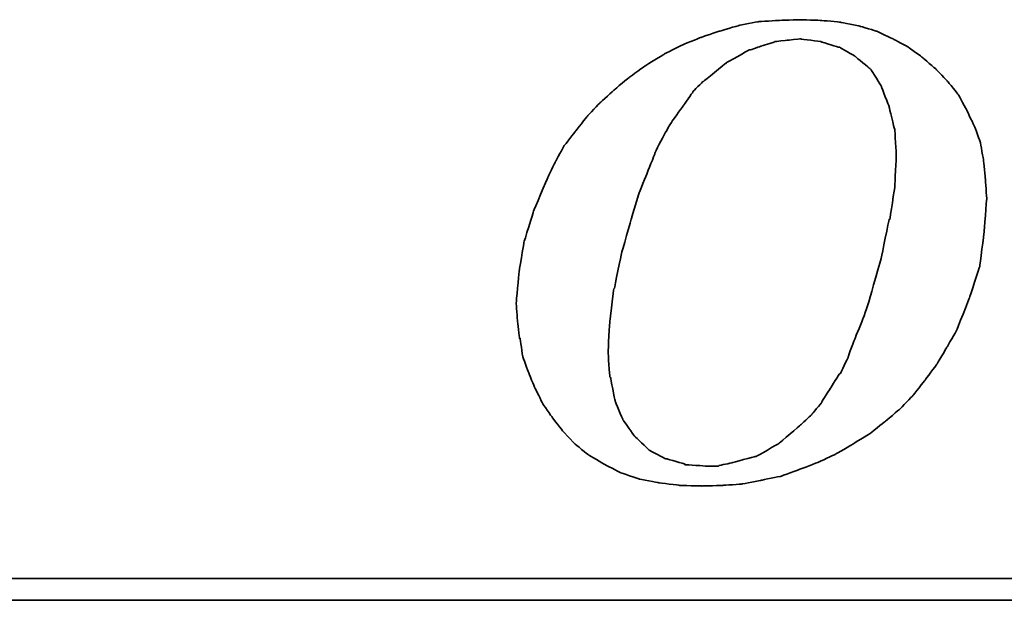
# Model space of a CAD drawing. Header units: millimetres. Extents: x 1204 to 1347, y 462 to 564.
# Tile 32 of 48: x 1321.43 to 1323.24, y 521.07 to 522.14. Entities that reach past the tile are written whole.
import ezdxf

# ---------------------------------------------------------------- set-up
doc = ezdxf.new("R2010")
doc.units = ezdxf.units.MM
doc.header["$LTSCALE"] = 0.1
doc.layers.add('DIM', color=4, linetype='CONTINUOUS')
doc.layers.add('layer 1', color=7, linetype='CONTINUOUS')

# ---------------------------------------------------------------- blocks, each defined once
blk = doc.blocks.new('TBI MOTION logo(完整正式版)')
at = {"layer": 'layer 1', "color": 22, "lineweight": 35}
for points, knots in [([(-11.34375, -6.98375), (-11.34375, -6.98375), (-10.91375, -7.43875), (-10.91375, -7.43875), (-10.91375, -7.43875), (-10.91375, -7.43875), (-10.38625, -7.87125), (-10.38625, -7.87125), (-10.38625, -7.87125), (-10.38625, -7.87125), (-9.81125, -8.20375), (-9.81125, -8.20375), (-9.81125, -8.20375), (-9.81125, -8.20375), (-9.21125, -8.51875), (-9.21125, -8.51875), (-9.21125, -8.51875), (-9.21125, -8.51875), (-8.51625, -8.75875), (-8.51625, -8.75875), (-8.51625, -8.75875), (-8.51625, -8.75875), (-7.77125, -8.90375), (-7.77125, -8.90375), (-7.77125, -8.90375), (-7.77125, -8.90375), (-6.97875, -8.99875), (-6.97875, -8.99875), (-6.97875, -8.99875), (-6.97875, -8.99875), (-6.14125, -9.02375), (-6.14125, -9.02375), (-6.14125, -9.02375), (-6.14125, -9.02375), (-5.37125, -8.99875), (-5.37125, -8.99875), (-5.37125, -8.99875), (-5.37125, -8.99875), (-4.65375, -8.94875), (-4.65375, -8.94875), (-4.65375, -8.94875), (-4.65375, -8.94875), (-3.93375, -8.80625), (-3.93375, -8.80625), (-3.93375, -8.80625), (-3.93375, -8.80625), (-3.21375, -8.66375), (-3.21375, -8.66375), (-3.21375, -8.66375), (-3.21375, -8.66375), (-2.49375, -8.39875), (-2.49375, -8.39875), (-2.49375, -8.39875), (-2.49375, -8.39875), (-1.79875, -8.13375), (-1.79875, -8.13375), (-1.79875, -8.13375), (-1.79875, -8.13375), (-1.17375, -7.84375), (-1.17375, -7.84375), (-1.17375, -7.84375), (-1.17375, -7.84375), (-0.52375, -7.46375), (-0.52375, -7.46375), (-0.52375, -7.46375), (-0.52375, -7.46375), (0.10124, -7.07875), (0.10124, -7.07875), (0.10124, -7.07875), (0.10124, -7.07875), (0.67625, -6.62375), (0.67625, -6.62375), (0.67625, -6.62375), (0.67625, -6.62375), (1.24874, -6.14375), (1.24874, -6.14375), (1.24874, -6.14375), (1.24874, -6.14375), (1.72874, -5.64125), (1.72874, -5.64125), (1.72874, -5.64125), (1.72874, -5.64125), (2.18624, -5.06375), (2.18624, -5.06375), (2.18624, -5.06375), (2.18624, -5.06375), (2.61625, -4.48874), (2.61625, -4.48874), (2.61625, -4.48874), (2.61625, -4.48874), (3.00125, -3.83874), (3.00125, -3.83874), (3.00125, -3.83874), (3.00125, -3.83874), (3.36124, -3.21374), (3.36124, -3.21374), (3.36124, -3.21374), (3.36124, -3.21374), (3.84374, -1.99125), (3.84374, -1.99125), (3.84374, -1.99125), (3.84374, -1.99125), (4.22625, -0.81875), (4.22625, -0.81875), (4.22625, -0.81875), (4.22625, -0.81875), (4.39125, 0.45624), (4.39125, 0.45624), (4.39125, 0.45624), (4.39125, 0.45624), (4.48874, 1.70124), (4.48874, 1.70124), (4.48874, 1.70124), (4.48874, 1.70124), (4.43874, 2.44625), (4.43874, 2.44625), (4.43874, 2.44625), (4.43874, 2.44625), (4.36874, 3.14125), (4.36874, 3.14125), (4.36874, 3.14125), (4.36874, 3.14125), (4.25125, 3.81125), (4.25125, 3.81125), (4.25125, 3.81125), (4.25125, 3.81125), (4.03124, 4.41125), (4.03124, 4.41125), (4.03124, 4.41125), (4.03124, 4.41125), (3.74374, 5.01125), (3.74374, 5.01125), (3.74374, 5.01125), (3.74374, 5.01125), (3.43124, 5.58875), (3.43124, 5.58875), (3.43124, 5.58875), (3.43124, 5.58875), (3.02625, 6.09125), (3.02625, 6.09125), (3.02625, 6.09125), (3.02625, 6.09125), (2.59374, 6.54875), (2.59374, 6.54875), (2.59374, 6.54875), (2.59374, 6.54875), (2.09124, 6.98125), (2.09124, 6.98125), (2.09124, 6.98125), (2.09124, 6.98125), (1.56124, 7.36625), (1.56124, 7.36625), (1.56124, 7.36625), (1.56124, 7.36625), (0.98624, 7.67625), (0.98624, 7.67625), (0.98624, 7.67625), (0.98624, 7.67625), (0.38624, 7.96375), (0.38624, 7.96375), (0.38624, 7.96375), (0.38624, 7.96375), (-0.25875, 8.15625), (-0.25875, 8.15625), (-0.25875, 8.15625), (-0.25875, 8.15625), (-0.98125, 8.30125), (-0.98125, 8.30125), (-0.98125, 8.30125), (-0.98125, 8.30125), (-1.70124, 8.37125), (-1.70124, 8.37125), (-1.70124, 8.37125), (-1.70124, 8.37125), (-2.49375, 8.39624), (-2.49375, 8.39624), (-2.49375, 8.39624), (-2.49375, 8.39624), (-3.28625, 8.37125), (-3.28625, 8.37125), (-3.28625, 8.37125), (-3.28625, 8.37125), (-4.05125, 8.32125), (-4.05125, 8.32125), (-4.05125, 8.32125), (-4.05125, 8.32125), (-4.77375, 8.18125), (-4.77375, 8.18125), (-4.77375, 8.18125), (-4.77375, 8.18125), (-5.51625, 7.96375), (-5.51625, 7.96375), (-5.51625, 7.96375), (-5.51625, 7.96375), (-6.21125, 7.72625), (-6.21125, 7.72625), (-6.21125, 7.72625), (-6.21125, 7.72625), (-6.92875, 7.43625), (-6.92875, 7.43625), (-6.92875, 7.43625), (-6.92875, 7.43625), (-7.57875, 7.10125), (-7.57875, 7.10125), (-7.57875, 7.10125), (-7.57875, 7.10125), (-8.24875, 6.69125), (-8.24875, 6.69125), (-8.24875, 6.69125), (-8.24875, 6.69125), (-8.84875, 6.26125), (-8.84875, 6.26125), (-8.84875, 6.26125), (-8.84875, 6.26125), (-9.42625, 5.78125), (-9.42625, 5.78125), (-9.42625, 5.78125), (-9.42625, 5.78125), (-9.95375, 5.30125), (-9.95375, 5.30125), (-9.95375, 5.30125), (-9.95375, 5.30125), (-10.43375, 4.79624), (-10.43375, 4.79624), (-10.43375, 4.79624), (-10.43375, 4.79624), (-10.88875, 4.22125), (-10.88875, 4.22125), (-10.88875, 4.22125), (-10.88875, 4.22125), (-11.29875, 3.69375), (-11.29875, 3.69375), (-11.29875, 3.69375), (-11.29875, 3.69375), (-11.63375, 3.09125), (-11.63375, 3.09125), (-11.63375, 3.09125), (-11.63375, 3.09125), (-11.91875, 2.49625), (-11.91875, 2.49625), (-11.91875, 2.49625), (-11.91875, 2.49625), (-12.44875, 1.24625), (-12.44875, 1.24625), (-12.44875, 1.24625), (-12.44875, 1.24625), (-12.80875, 0.06874), (-12.80875, 0.06874), (-12.80875, 0.06874), (-12.80875, 0.06874), (-12.99875, -1.07875), (-12.99875, -1.07875), (-12.99875, -1.07875), (-12.99875, -1.07875), (-13.09375, -2.18375), (-13.09375, -2.18375), (-13.09375, -2.18375), (-13.09375, -2.18375), (-13.04875, -2.85375), (-13.04875, -2.85375), (-13.04875, -2.85375), (-13.04875, -2.85375), (-12.97375, -3.50375), (-12.97375, -3.50375), (-12.97375, -3.50375), (-12.97375, -3.50375), (-12.95375, -3.50375), (-12.95375, -3.50375), (-12.95375, -3.50375), (-12.95375, -3.50375), (-12.85375, -4.17375), (-12.85375, -4.17375), (-12.85375, -4.17375), (-12.85375, -4.17375), (-12.63875, -4.77624), (-12.63875, -4.77624), (-12.63875, -4.77624), (-12.63875, -4.77624), (-12.39875, -5.35125), (-12.39875, -5.35125), (-12.39875, -5.35125), (-12.39875, -5.35125), (-12.11375, -5.92875), (-12.11375, -5.92875), (-12.11375, -5.92875), (-12.11375, -5.92875), (-11.75375, -6.45375), (-11.75375, -6.45375), (-11.75375, -6.45375), (-11.75375, -6.45375), (-11.34375, -6.98375), (-11.34375, -6.98375)], [0, 0, 0, 0, 0.01369863, 0.01369863, 0.01369863, 0.01369864, 0.02739726, 0.02739726, 0.02739726, 0.02739727, 0.04109589, 0.04109589, 0.04109589, 0.0410959, 0.05479452, 0.05479452, 0.05479452, 0.05479453, 0.06849315, 0.06849315, 0.06849315, 0.06849316, 0.08219178, 0.08219178, 0.08219178, 0.08219179, 0.09589041, 0.09589041, 0.09589041, 0.09589042, 0.10958904, 0.10958904, 0.10958904, 0.10958905, 0.12328767, 0.12328767, 0.12328767, 0.12328768, 0.1369863, 0.1369863, 0.1369863, 0.13698631, 0.15068493, 0.15068493, 0.15068493, 0.15068494, 0.16438356, 0.16438356, 0.16438356, 0.16438357, 0.17808219, 0.17808219, 0.17808219, 0.1780822, 0.19178082, 0.19178082, 0.19178082, 0.19178083, 0.20547945, 0.20547945, 0.20547945, 0.20547946, 0.21917808, 0.21917808, 0.21917808, 0.21917809, 0.23287671, 0.23287671, 0.23287671, 0.23287672, 0.24657534, 0.24657534, 0.24657534, 0.24657535, 0.26027397, 0.26027397, 0.26027397, 0.26027398, 0.2739726, 0.2739726, 0.2739726, 0.27397261, 0.28767123, 0.28767123, 0.28767123, 0.28767124, 0.30136986, 0.30136986, 0.30136986, 0.30136987, 0.31506849, 0.31506849, 0.31506849, 0.3150685, 0.32876712, 0.32876712, 0.32876712, 0.32876713, 0.34246575, 0.34246575, 0.34246575, 0.34246576, 0.35616438, 0.35616438, 0.35616438, 0.35616439, 0.36986301, 0.36986301, 0.36986301, 0.36986302, 0.38356164, 0.38356164, 0.38356164, 0.38356165, 0.39726027, 0.39726027, 0.39726027, 0.39726028, 0.4109589, 0.4109589, 0.4109589, 0.41095891, 0.42465753, 0.42465753, 0.42465753, 0.42465754, 0.43835616, 0.43835616, 0.43835616, 0.43835617, 0.45205479, 0.45205479, 0.45205479, 0.4520548, 0.46575342, 0.46575342, 0.46575342, 0.46575343, 0.47945205, 0.47945205, 0.47945205, 0.47945206, 0.49315068, 0.49315068, 0.49315068, 0.49315069, 0.50684932, 0.50684932, 0.50684932, 0.50684933, 0.52054795, 0.52054795, 0.52054795, 0.52054796, 0.53424658, 0.53424658, 0.53424658, 0.53424659, 0.54794521, 0.54794521, 0.54794521, 0.54794522, 0.56164384, 0.56164384, 0.56164384, 0.56164385, 0.57534247, 0.57534247, 0.57534247, 0.57534248, 0.5890411, 0.5890411, 0.5890411, 0.58904111, 0.60273973, 0.60273973, 0.60273973, 0.60273974, 0.61643836, 0.61643836, 0.61643836, 0.61643837, 0.63013699, 0.63013699, 0.63013699, 0.630137, 0.64383562, 0.64383562, 0.64383562, 0.64383563, 0.65753425, 0.65753425, 0.65753425, 0.65753426, 0.67123288, 0.67123288, 0.67123288, 0.67123289, 0.68493151, 0.68493151, 0.68493151, 0.68493152, 0.69863014, 0.69863014, 0.69863014, 0.69863015, 0.71232877, 0.71232877, 0.71232877, 0.71232878, 0.7260274, 0.7260274, 0.7260274, 0.72602741, 0.73972603, 0.73972603, 0.73972603, 0.73972604, 0.75342466, 0.75342466, 0.75342466, 0.75342467, 0.76712329, 0.76712329, 0.76712329, 0.7671233, 0.78082192, 0.78082192, 0.78082192, 0.78082193, 0.79452055, 0.79452055, 0.79452055, 0.79452056, 0.80821918, 0.80821918, 0.80821918, 0.80821919, 0.82191781, 0.82191781, 0.82191781, 0.82191782, 0.83561644, 0.83561644, 0.83561644, 0.83561645, 0.84931507, 0.84931507, 0.84931507, 0.84931508, 0.8630137, 0.8630137, 0.8630137, 0.86301371, 0.87671233, 0.87671233, 0.87671233, 0.87671234, 0.89041096, 0.89041096, 0.89041096, 0.89041097, 0.90410959, 0.90410959, 0.90410959, 0.9041096, 0.91780822, 0.91780822, 0.91780822, 0.91780823, 0.93150685, 0.93150685, 0.93150685, 0.93150686, 0.94520548, 0.94520548, 0.94520548, 0.94520549, 0.95890411, 0.95890411, 0.95890411, 0.95890412, 0.97260274, 0.97260274, 0.97260274, 0.97260275, 0.98630137, 0.98630137, 0.98630137, 0.98630138, 1, 1, 1, 1]), ([(-8.77875, 1.03124), (-8.77875, 1.03124), (-8.51625, 1.89625), (-8.51625, 1.89625), (-8.51625, 1.89625), (-8.51625, 1.89625), (-8.20375, 2.66375), (-8.20375, 2.66375), (-8.20375, 2.66375), (-8.20375, 2.66375), (-7.91625, 3.38125), (-7.91625, 3.38125), (-7.91625, 3.38125), (-7.91625, 3.38125), (-7.91625, 3.40624), (-7.91625, 3.40624), (-7.91625, 3.40624), (-7.91625, 3.40624), (-7.57875, 4.07624), (-7.57875, 4.07624), (-7.57875, 4.07624), (-7.57875, 4.07624), (-7.24375, 4.65125), (-7.24375, 4.65125), (-7.24375, 4.65125), (-7.24375, 4.65125), (-7.21875, 4.65125), (-7.21875, 4.65125), (-7.21875, 4.65125), (-7.21875, 4.65125), (-7.21875, 4.67624), (-7.21875, 4.67624), (-7.21875, 4.67624), (-7.21875, 4.67624), (-6.83625, 5.20375), (-6.83625, 5.20375), (-6.83625, 5.20375), (-6.83625, 5.20375), (-6.49875, 5.68625), (-6.49875, 5.68625), (-6.49875, 5.68625), (-6.49875, 5.68625), (-6.49875, 5.70625), (-6.49875, 5.70625), (-6.49875, 5.70625), (-6.49875, 5.70625), (-6.11625, 6.09125), (-6.11625, 6.09125), (-6.11625, 6.09125), (-6.11625, 6.09125), (-6.09125, 6.09125), (-6.09125, 6.09125), (-6.09125, 6.09125), (-6.09125, 6.09125), (-5.27375, 6.76625), (-5.27375, 6.76625), (-5.27375, 6.76625), (-5.27375, 6.76625), (-5.24875, 6.76625), (-5.24875, 6.76625), (-5.24875, 6.76625), (-5.24875, 6.76625), (-5.24875, 6.78625), (-5.24875, 6.78625), (-5.24875, 6.78625), (-5.24875, 6.78625), (-4.38875, 7.26624), (-4.38875, 7.26624), (-4.38875, 7.26624), (-4.38875, 7.26624), (-4.36125, 7.26624), (-4.36125, 7.26624), (-4.36125, 7.26624), (-4.36125, 7.26624), (-3.93375, 7.41125), (-3.93375, 7.41125), (-3.93375, 7.41125), (-3.93375, 7.41125), (-3.47375, 7.55625), (-3.47375, 7.55625), (-3.47375, 7.55625), (-3.47375, 7.55625), (-3.45375, 7.55625), (-3.45375, 7.55625), (-3.45375, 7.55625), (-3.45375, 7.55625), (-3.42875, 7.58124), (-3.42875, 7.58124), (-3.42875, 7.58124), (-3.42875, 7.58124), (-2.97375, 7.62625), (-2.97375, 7.62625), (-2.97375, 7.62625), (-2.97375, 7.62625), (-2.49375, 7.67625), (-2.49375, 7.67625), (-2.49375, 7.67625), (-2.49375, 7.67625), (-2.46875, 7.67625), (-2.46875, 7.67625), (-2.46875, 7.67625), (-2.46875, 7.67625), (-1.70124, 7.58124), (-1.70124, 7.58124), (-1.70124, 7.58124), (-1.70124, 7.58124), (-1.67875, 7.55625), (-1.67875, 7.55625), (-1.67875, 7.55625), (-1.67875, 7.55625), (-1.65375, 7.55625), (-1.65375, 7.55625), (-1.65375, 7.55625), (-1.65375, 7.55625), (-1.03125, 7.36625), (-1.03125, 7.36625), (-1.03125, 7.36625), (-1.03125, 7.36625), (-1.00625, 7.36625), (-1.00625, 7.36625), (-1.00625, 7.36625), (-1.00625, 7.36625), (-0.43124, 7.02624), (-0.43124, 7.02624), (-0.43124, 7.02624), (-0.43124, 7.02624), (-0.40625, 7.00624), (-0.40625, 7.00624), (-0.40625, 7.00624), (-0.40625, 7.00624), (0.12124, 6.57124), (0.12124, 6.57124), (0.12124, 6.57124), (0.12124, 6.57124), (0.14624, 6.54875), (0.14624, 6.54875), (0.14624, 6.54875), (0.14624, 6.54875), (0.17124, 6.52375), (0.17124, 6.52375), (0.17124, 6.52375), (0.17124, 6.52375), (0.55625, 5.89875), (0.55625, 5.89875), (0.55625, 5.89875), (0.55625, 5.89875), (0.55625, 5.87625), (0.55625, 5.87625), (0.55625, 5.87625), (0.55625, 5.87625), (0.84124, 5.15625), (0.84124, 5.15625), (0.84124, 5.15625), (0.84124, 5.15625), (0.84124, 5.13125), (0.84124, 5.13125), (0.84124, 5.13125), (0.84124, 5.13125), (1.03624, 4.31875), (1.03624, 4.31875), (1.03624, 4.31875), (1.03624, 4.31875), (1.05624, 4.31875), (1.05624, 4.31875), (1.05624, 4.31875), (1.05624, 4.31875), (1.05624, 4.29125), (1.05624, 4.29125), (1.05624, 4.29125), (1.05624, 4.29125), (1.10625, 3.33125), (1.10625, 3.33125), (1.10625, 3.33125), (1.10625, 3.33125), (1.10625, 3.30875), (1.10625, 3.30875), (1.10625, 3.30875), (1.10625, 3.30875), (1.05624, 2.20624), (1.05624, 2.20624), (1.05624, 2.20624), (1.05624, 2.20624), (1.05624, 2.18124), (1.05624, 2.18124), (1.05624, 2.18124), (1.05624, 2.18124), (0.86624, 0.93624), (0.86624, 0.93624), (0.86624, 0.93624), (0.86624, 0.93624), (0.84124, 0.93624), (0.84124, 0.93624), (0.84124, 0.93624), (0.84124, 0.93624), (0.55625, -0.45874), (0.55625, -0.45874), (0.55625, -0.45874), (0.55625, -0.45874), (0.12124, -1.99125), (0.12124, -1.99125), (0.12124, -1.99125), (0.12124, -1.99125), (0.12124, -2.01874), (0.12124, -2.01874), (0.12124, -2.01874), (0.12124, -2.01874), (-0.13874, -2.78375), (-0.13874, -2.78375), (-0.13874, -2.78375), (-0.13874, -2.78375), (-0.43124, -3.50375), (-0.43124, -3.50375), (-0.43124, -3.50375), (-0.43124, -3.50375), (-0.69375, -4.19875), (-0.69375, -4.19875), (-0.69375, -4.19875), (-0.69375, -4.19875), (-0.69375, -4.22375), (-0.69375, -4.22375), (-0.69375, -4.22375), (-0.69375, -4.22375), (-0.98125, -4.82374), (-0.98125, -4.82374), (-0.98125, -4.82374), (-0.98125, -4.82374), (-1.00625, -4.82374), (-1.00625, -4.82374), (-1.00625, -4.82374), (-1.00625, -4.82374), (-1.33875, -5.35125), (-1.33875, -5.35125), (-1.33875, -5.35125), (-1.33875, -5.35125), (-1.67875, -5.87875), (-1.67875, -5.87875), (-1.67875, -5.87875), (-1.67875, -5.87875), (-1.67875, -5.90375), (-1.67875, -5.90375), (-1.67875, -5.90375), (-1.67875, -5.90375), (-2.05875, -6.35875), (-2.05875, -6.35875), (-2.05875, -6.35875), (-2.05875, -6.35875), (-2.08375, -6.38375), (-2.08375, -6.38375), (-2.08375, -6.38375), (-2.08375, -6.38375), (-2.46875, -6.74375), (-2.46875, -6.74375), (-2.46875, -6.74375), (-2.46875, -6.74375), (-3.25875, -7.41625), (-3.25875, -7.41625), (-3.25875, -7.41625), (-3.25875, -7.41625), (-3.28625, -7.43875), (-3.28625, -7.43875), (-3.28625, -7.43875), (-3.28625, -7.43875), (-4.12375, -7.91875), (-4.12375, -7.91875), (-4.12375, -7.91875), (-4.12375, -7.91875), (-4.14875, -7.91875), (-4.14875, -7.91875), (-4.14875, -7.91875), (-4.14875, -7.91875), (-4.17125, -7.91875), (-4.17125, -7.91875), (-4.17125, -7.91875), (-4.17125, -7.91875), (-5.03375, -8.15875), (-5.03375, -8.15875), (-5.03375, -8.15875), (-5.03375, -8.15875), (-5.51625, -8.25625), (-5.51625, -8.25625), (-5.51625, -8.25625), (-5.51625, -8.25625), (-5.54125, -8.27875), (-5.54125, -8.27875), (-5.54125, -8.27875), (-5.54125, -8.27875), (-5.56375, -8.27875), (-5.56375, -8.27875), (-5.56375, -8.27875), (-5.56375, -8.27875), (-5.99625, -8.27875), (-5.99625, -8.27875), (-5.99625, -8.27875), (-5.99625, -8.27875), (-6.76375, -8.23125), (-6.76375, -8.23125), (-6.76375, -8.23125), (-6.76375, -8.23125), (-6.78875, -8.23125), (-6.78875, -8.23125), (-6.78875, -8.23125), (-6.78875, -8.23125), (-6.78875, -8.20375), (-6.78875, -8.20375), (-6.78875, -8.20375), (-6.78875, -8.20375), (-7.45875, -8.01375), (-7.45875, -8.01375), (-7.45875, -8.01375), (-7.45875, -8.01375), (-7.48375, -8.01375), (-7.48375, -8.01375), (-7.48375, -8.01375), (-7.48375, -8.01375), (-7.50875, -8.01375), (-7.50875, -8.01375), (-7.50875, -8.01375), (-7.50875, -8.01375), (-8.13125, -7.67875), (-8.13125, -7.67875), (-8.13125, -7.67875), (-8.13125, -7.67875), (-8.15625, -7.65375), (-8.15625, -7.65375), (-8.15625, -7.65375), (-8.15625, -7.65375), (-8.65875, -7.17375), (-8.65875, -7.17375), (-8.65875, -7.17375), (-8.65875, -7.17375), (-8.68375, -7.14875), (-8.68375, -7.14875), (-8.68375, -7.14875), (-8.68375, -7.14875), (-9.08875, -6.57375), (-9.08875, -6.57375), (-9.08875, -6.57375), (-9.08875, -6.57375), (-9.11375, -6.54875), (-9.11375, -6.54875), (-9.11375, -6.54875), (-9.11375, -6.54875), (-9.11375, -6.52875), (-9.11375, -6.52875), (-9.11375, -6.52875), (-9.11375, -6.52875), (-9.40375, -5.85375), (-9.40375, -5.85375), (-9.40375, -5.85375), (-9.40375, -5.85375), (-9.40375, -5.82875), (-9.40375, -5.82875), (-9.40375, -5.82875), (-9.40375, -5.82875), (-9.56875, -4.96875), (-9.56875, -4.96875), (-9.56875, -4.96875), (-9.56875, -4.96875), (-9.59375, -4.94375), (-9.59375, -4.94375), (-9.59375, -4.94375), (-9.59375, -4.94375), (-9.66375, -4.03375), (-9.66375, -4.03375), (-9.66375, -4.03375), (-9.66375, -4.03375), (-9.66375, -4.00875), (-9.66375, -4.00875), (-9.66375, -4.00875), (-9.66375, -4.00875), (-9.59375, -2.85375), (-9.59375, -2.85375), (-9.59375, -2.85375), (-9.59375, -2.85375), (-9.45125, -1.65875), (-9.45125, -1.65875), (-9.45125, -1.65875), (-9.45125, -1.65875), (-9.42625, -1.63375), (-9.42625, -1.63375), (-9.42625, -1.63375), (-9.42625, -1.63375), (-9.16125, -0.33875), (-9.16125, -0.33875), (-9.16125, -0.33875), (-9.16125, -0.33875), (-8.77875, 1.00624), (-8.77875, 1.00624), (-8.77875, 1.00624), (-8.77875, 1.00624), (-8.77875, 1.03124), (-8.77875, 1.03124)], [0, 0, 0, 0, 0.01020408, 0.01020408, 0.01020408, 0.01020409, 0.02040816, 0.02040816, 0.02040816, 0.02040817, 0.03061224, 0.03061224, 0.03061224, 0.03061225, 0.04081633, 0.04081633, 0.04081633, 0.04081634, 0.05102041, 0.05102041, 0.05102041, 0.05102042, 0.06122449, 0.06122449, 0.06122449, 0.0612245, 0.07142857, 0.07142857, 0.07142857, 0.07142858, 0.08163265, 0.08163265, 0.08163265, 0.08163266, 0.09183673, 0.09183673, 0.09183673, 0.09183674, 0.10204082, 0.10204082, 0.10204082, 0.10204083, 0.1122449, 0.1122449, 0.1122449, 0.11224491, 0.12244898, 0.12244898, 0.12244898, 0.12244899, 0.13265306, 0.13265306, 0.13265306, 0.13265307, 0.14285714, 0.14285714, 0.14285714, 0.14285715, 0.15306122, 0.15306122, 0.15306122, 0.15306123, 0.16326531, 0.16326531, 0.16326531, 0.16326532, 0.17346939, 0.17346939, 0.17346939, 0.1734694, 0.18367347, 0.18367347, 0.18367347, 0.18367348, 0.19387755, 0.19387755, 0.19387755, 0.19387756, 0.20408163, 0.20408163, 0.20408163, 0.20408164, 0.21428571, 0.21428571, 0.21428571, 0.21428572, 0.2244898, 0.2244898, 0.2244898, 0.22448981, 0.23469388, 0.23469388, 0.23469388, 0.23469389, 0.24489796, 0.24489796, 0.24489796, 0.24489797, 0.25510204, 0.25510204, 0.25510204, 0.25510205, 0.26530612, 0.26530612, 0.26530612, 0.26530613, 0.2755102, 0.2755102, 0.2755102, 0.27551021, 0.28571429, 0.28571429, 0.28571429, 0.2857143, 0.29591837, 0.29591837, 0.29591837, 0.29591838, 0.30612245, 0.30612245, 0.30612245, 0.30612246, 0.31632653, 0.31632653, 0.31632653, 0.31632654, 0.32653061, 0.32653061, 0.32653061, 0.32653062, 0.33673469, 0.33673469, 0.33673469, 0.3367347, 0.34693878, 0.34693878, 0.34693878, 0.34693879, 0.35714286, 0.35714286, 0.35714286, 0.35714287, 0.36734694, 0.36734694, 0.36734694, 0.36734695, 0.37755102, 0.37755102, 0.37755102, 0.37755103, 0.3877551, 0.3877551, 0.3877551, 0.38775511, 0.39795918, 0.39795918, 0.39795918, 0.39795919, 0.40816327, 0.40816327, 0.40816327, 0.40816328, 0.41836735, 0.41836735, 0.41836735, 0.41836736, 0.42857143, 0.42857143, 0.42857143, 0.42857144, 0.43877551, 0.43877551, 0.43877551, 0.43877552, 0.44897959, 0.44897959, 0.44897959, 0.4489796, 0.45918367, 0.45918367, 0.45918367, 0.45918368, 0.46938776, 0.46938776, 0.46938776, 0.46938777, 0.47959184, 0.47959184, 0.47959184, 0.47959185, 0.48979592, 0.48979592, 0.48979592, 0.48979593, 0.5, 0.5, 0.5, 0.50000001, 0.51020408, 0.51020408, 0.51020408, 0.51020409, 0.52040816, 0.52040816, 0.52040816, 0.52040817, 0.53061224, 0.53061224, 0.53061224, 0.53061225, 0.54081633, 0.54081633, 0.54081633, 0.54081634, 0.55102041, 0.55102041, 0.55102041, 0.55102042, 0.56122449, 0.56122449, 0.56122449, 0.5612245, 0.57142857, 0.57142857, 0.57142857, 0.57142858, 0.58163265, 0.58163265, 0.58163265, 0.58163266, 0.59183673, 0.59183673, 0.59183673, 0.59183674, 0.60204082, 0.60204082, 0.60204082, 0.60204083, 0.6122449, 0.6122449, 0.6122449, 0.61224491, 0.62244898, 0.62244898, 0.62244898, 0.62244899, 0.63265306, 0.63265306, 0.63265306, 0.63265307, 0.64285714, 0.64285714, 0.64285714, 0.64285715, 0.65306122, 0.65306122, 0.65306122, 0.65306123, 0.66326531, 0.66326531, 0.66326531, 0.66326532, 0.67346939, 0.67346939, 0.67346939, 0.6734694, 0.68367347, 0.68367347, 0.68367347, 0.68367348, 0.69387755, 0.69387755, 0.69387755, 0.69387756, 0.70408163, 0.70408163, 0.70408163, 0.70408164, 0.71428571, 0.71428571, 0.71428571, 0.71428572, 0.7244898, 0.7244898, 0.7244898, 0.72448981, 0.73469388, 0.73469388, 0.73469388, 0.73469389, 0.74489796, 0.74489796, 0.74489796, 0.74489797, 0.75510204, 0.75510204, 0.75510204, 0.75510205, 0.76530612, 0.76530612, 0.76530612, 0.76530613, 0.7755102, 0.7755102, 0.7755102, 0.77551021, 0.78571429, 0.78571429, 0.78571429, 0.7857143, 0.79591837, 0.79591837, 0.79591837, 0.79591838, 0.80612245, 0.80612245, 0.80612245, 0.80612246, 0.81632653, 0.81632653, 0.81632653, 0.81632654, 0.82653061, 0.82653061, 0.82653061, 0.82653062, 0.83673469, 0.83673469, 0.83673469, 0.8367347, 0.84693878, 0.84693878, 0.84693878, 0.84693879, 0.85714286, 0.85714286, 0.85714286, 0.85714287, 0.86734694, 0.86734694, 0.86734694, 0.86734695, 0.87755102, 0.87755102, 0.87755102, 0.87755103, 0.8877551, 0.8877551, 0.8877551, 0.88775511, 0.89795918, 0.89795918, 0.89795918, 0.89795919, 0.90816327, 0.90816327, 0.90816327, 0.90816328, 0.91836735, 0.91836735, 0.91836735, 0.91836736, 0.92857143, 0.92857143, 0.92857143, 0.92857144, 0.93877551, 0.93877551, 0.93877551, 0.93877552, 0.94897959, 0.94897959, 0.94897959, 0.9489796, 0.95918367, 0.95918367, 0.95918367, 0.95918368, 0.96938776, 0.96938776, 0.96938776, 0.96938777, 0.97959184, 0.97959184, 0.97959184, 0.97959185, 0.98979592, 0.98979592, 0.98979592, 0.98979593, 1, 1, 1, 1]), ([(75.90875, -9.47875), (75.90875, -9.47875), (75.90875, -12.28625), (75.90875, -12.28625), (75.90875, -12.28625), (75.90875, -12.28625), (75.90875, -12.47875), (75.90875, -12.47875), (75.90875, -12.47875), (75.90875, -12.47875), (75.71625, -12.47875), (75.71625, -12.47875), (75.71625, -12.47875), (75.71625, -12.47875), (-88.32875, -12.47875), (-88.32875, -12.47875), (-88.32875, -12.47875), (-88.32875, -12.47875), (-88.32875, -13.29375), (-88.32875, -13.29375), (-88.32875, -13.29375), (-88.32875, -13.29375), (82.89125, -13.29375), (82.89125, -13.29375), (82.89125, -13.29375), (82.89125, -13.29375), (75.90875, -9.47875), (75.90875, -9.47875)], [0, 0, 0, 0, 0.14285714, 0.14285714, 0.14285714, 0.14285715, 0.28571429, 0.28571429, 0.28571429, 0.2857143, 0.42857143, 0.42857143, 0.42857143, 0.42857144, 0.57142857, 0.57142857, 0.57142857, 0.57142858, 0.71428571, 0.71428571, 0.71428571, 0.71428572, 0.85714286, 0.85714286, 0.85714286, 0.85714287, 1, 1, 1, 1])]:
    blk.add_open_spline(points, degree=3, knots=knots, dxfattribs=at)

msp = doc.modelspace()

# ---------------------------------------------------------------- block references
at = {"layer": 'DIM', "color": 7, "xscale": 0.0490385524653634, "yscale": 0.0490385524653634, "zscale": 0.0490385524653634}
msp.add_blockref('TBI MOTION logo(完整正式版)', (1322.9842, 521.7247), dxfattribs=at)

doc.saveas('drawing.dxf')
